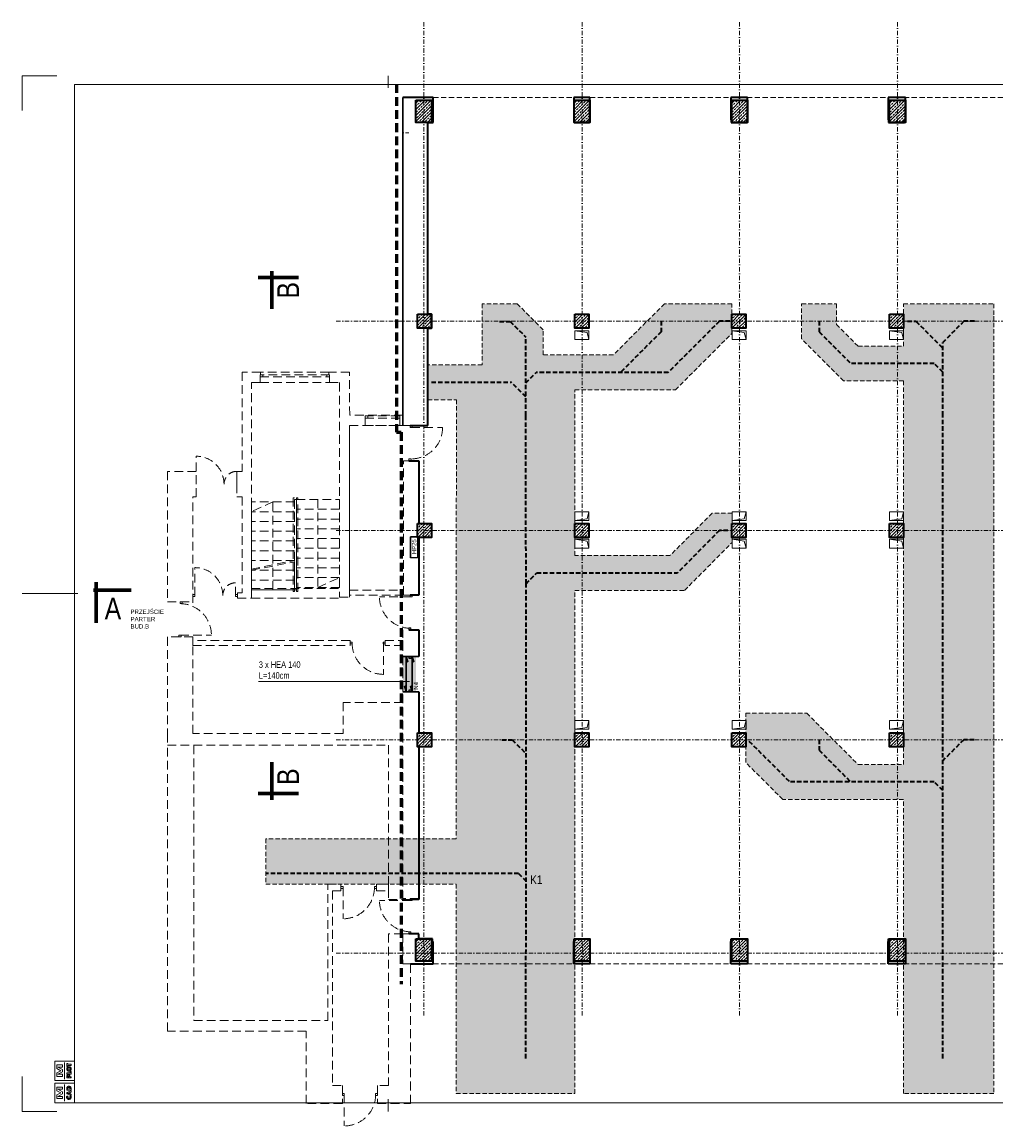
# Model space of a CAD drawing. Header units: millimetres. Extents: x 4946 to 18537, y -10559 to 785.
# Tile 73 of 74: x 10579 to 13373, y -2527 to 639. Entities that reach past the tile are written whole.
import ezdxf

# ---------------------------------------------------------------- set-up
doc = ezdxf.new("R2010")
doc.units = ezdxf.units.MM
for name, pattern in [('DASHDOT', [1, 0.5, -0.25, 0, -0.25]), ('DASHED', [0.75, 0.5, -0.25]), ('DASHEDX2', [1.5, 1, -0.5])]:
    doc.linetypes.add(name, pattern=pattern)
for name, color, linetype, lineweight in [('!MARIUSZ', 220, 'Continuous', 35), ('BA_KS_ist.', 34, 'Continuous', 13), ('BA_txs', 2, 'Continuous', 18), ('M_Ramki do druku', 7, 'Continuous', 18), ('M_Ramki markery', 1, 'Continuous', 18), ('M_Ramki rysunków', 2, 'Continuous', 18), ('MM_KS_OPISY', 7, 'Continuous', 9), ('PG_KONSTRUKCJA', 5, 'Continuous', 35), ('PG_OSIE', 1, 'DASHDOT', 18), ('PG_PODCIĄGI', 1, 'DASHED', 18), ('PG_PRZERYWANE_ŚREDNIE', 1, 'DASHEDX2', 18), ('PG_SCHODY', 2, 'Continuous', 18), ('PG_SZRAF', 1, 'Continuous', 18), ('PG_WENTYLACJA', 1, 'Continuous', 18), ('PG_WIDOKOWE_CIENKIE', 1, 'Continuous', 18), ('PG_ŚCIANY_SŁUPY', 4, 'Continuous', 35), ('WYBURZENIA', 160, 'Continuous', 30), ('Wymiarowa zewnętrzna', 50, 'Continuous', 18)]:
    doc.layers.add(name, color=color, linetype=linetype, lineweight=lineweight)
doc.styles.add('BIKTS', font='bikromsw.shx', dxfattribs={"width": 0.85})
doc.styles.get("Standard").update_dxf_attribs({"font": 'arial.ttf'})

# ---------------------------------------------------------------- blocks, each defined once
blk = doc.blocks.new('mcadram')
at = {"color": 0, "linetype": 'ByBlock'}
for points in [[(-11.21, 0), (-11.21, 11.21), (0, 11.21), (0, 0)], [(-6.78, 2.37), (-10.13, 2.37), (-10.13, 4.43), (-7.84, 5.67), (-10.13, 6.89), (-10.13, 8.96), (-6.78, 8.96), (-6.78, 7.68), (-9.42, 7.68), (-6.78, 6.32), (-6.78, 5), (-9.42, 3.65), (-6.78, 3.65)], [(-1.88, 7.19), (-4.38, 7.19), (-4.38, 7.71), (-4.37, 8.06), (-4.35, 8.34), (-4.32, 8.53), (-4.28, 8.69), (-4.22, 8.83), (-4.14, 8.96), (-4.02, 9.1), (-3.88, 9.22), (-3.72, 9.32), (-3.54, 9.39), (-3.34, 9.43), (-3.13, 9.44), (-2.91, 9.43), (-2.72, 9.39), (-2.54, 9.32), (-2.38, 9.22), (-2.23, 9.1), (-2.11, 8.96), (-2.04, 8.83), (-1.98, 8.7), (-1.93, 8.55), (-1.9, 8.36), (-1.89, 8.12), (-1.88, 7.83), (-1.88, 7.71)], [(-1.88, 4.16), (-4.38, 5.02), (-4.38, 5.87), (-1.88, 6.73), (-1.88, 6.06), (-2.33, 5.93), (-2.33, 4.96), (-1.88, 4.83)], [(-2.44, 7.87), (-2.44, 7.98), (-2.46, 8.22), (-2.51, 8.42), (-2.6, 8.57), (-2.74, 8.67), (-2.91, 8.73), (-3.13, 8.75), (-3.34, 8.73), (-3.52, 8.67), (-3.65, 8.56), (-3.74, 8.42), (-3.8, 8.22), (-3.82, 7.98), (-3.82, 7.86)], [(-4.28, 3.85), (-3.53, 3.85), (-3.63, 3.75), (-3.7, 3.66), (-3.76, 3.57), (-3.8, 3.47), (-3.83, 3.37), (-3.83, 3.27), (-3.81, 3.09), (-3.75, 2.93), (-3.63, 2.8), (-3.49, 2.7), (-3.31, 2.64), (-3.11, 2.62), (-2.92, 2.64), (-2.76, 2.7), (-2.61, 2.8), (-2.5, 2.94), (-2.44, 3.09), (-2.42, 3.27), (-2.42, 3.38), (-2.45, 3.47), (-2.49, 3.57), (-2.55, 3.66), (-2.62, 3.76), (-2.72, 3.85), (-1.97, 3.85), (-1.92, 3.74), (-1.89, 3.63), (-1.85, 3.53), (-1.83, 3.42), (-1.82, 3.31), (-1.82, 3.2), (-1.82, 3.07), (-1.84, 2.94), (-1.86, 2.82), (-1.9, 2.71), (-1.95, 2.61), (-2.01, 2.51), (-2.15, 2.33), (-2.3, 2.19), (-2.48, 2.08), (-2.68, 2), (-2.89, 1.95), (-3.12, 1.93), (-3.31, 1.94), (-3.48, 1.97), (-3.65, 2.03), (-3.8, 2.1), (-3.94, 2.19), (-4.07, 2.31), (-4.18, 2.43), (-4.27, 2.56), (-4.34, 2.71), (-4.39, 2.86), (-4.42, 3.03), (-4.43, 3.2), (-4.43, 3.31), (-4.42, 3.42), (-4.4, 3.53), (-4.37, 3.63), (-4.33, 3.74)], [(-2.81, 5.11), (-2.81, 5.79), (-3.64, 5.53), (-3.67, 5.52), (-3.71, 5.51), (-3.76, 5.5), (-3.82, 5.49), (-3.89, 5.47), (-3.97, 5.45), (-3.91, 5.43), (-3.85, 5.42), (-3.8, 5.4), (-3.74, 5.39), (-3.69, 5.38), (-3.64, 5.36)]]:
    blk.add_lwpolyline(points, close=True, dxfattribs=at)
blk.add_lwpolyline([(-5.6, 0.82), (-5.6, 10.39)], dxfattribs=at)
blk = doc.blocks.new('mplotram')
at = {"color": 0, "linetype": 'ByBlock', "lineweight": -2}
for points in [[(-11.21, 0), (-11.21, 11.21), (0, 11.21), (0, 0)], [(-6.78, 2.37), (-10.13, 2.37), (-10.13, 4.43), (-7.84, 5.67), (-10.13, 6.89), (-10.13, 8.96), (-6.78, 8.96), (-6.78, 7.68), (-9.42, 7.68), (-6.78, 6.32), (-6.78, 5), (-9.42, 3.65), (-6.78, 3.65)], [(-3.08, 7.96), (-2.91, 7.95), (-2.75, 7.92), (-2.59, 7.87), (-2.45, 7.79), (-2.31, 7.7), (-2.19, 7.59), (-2.08, 7.46), (-1.99, 7.32), (-1.91, 7.17), (-1.86, 7.01), (-1.83, 6.84), (-1.82, 6.67), (-1.83, 6.5), (-1.86, 6.34), (-1.91, 6.18), (-1.99, 6.02), (-2.08, 5.89), (-2.19, 5.76), (-2.31, 5.65), (-2.45, 5.55), (-2.6, 5.48), (-2.75, 5.42), (-2.91, 5.39), (-3.08, 5.38), (-3.25, 5.39), (-3.41, 5.42), (-3.57, 5.48), (-3.72, 5.55), (-3.85, 5.65), (-3.98, 5.76), (-4.09, 5.89), (-4.18, 6.02), (-4.25, 6.18), (-4.31, 6.34), (-4.34, 6.5), (-4.35, 6.67), (-4.34, 6.84), (-4.31, 7.01), (-4.25, 7.17), (-4.18, 7.32), (-4.09, 7.46), (-3.98, 7.59), (-3.85, 7.7), (-3.72, 7.79), (-3.57, 7.87), (-3.41, 7.92), (-3.25, 7.95)], [(-1.88, 8.66), (-3.72, 8.66), (-3.72, 8.12), (-4.29, 8.12), (-4.29, 9.86), (-3.72, 9.86), (-3.72, 9.32), (-1.88, 9.32)], [(-2.37, 6.67), (-2.4, 6.84), (-2.46, 7), (-2.57, 7.12), (-2.72, 7.22), (-2.89, 7.28), (-3.08, 7.3), (-3.27, 7.28), (-3.44, 7.22), (-3.59, 7.12), (-3.7, 6.99), (-3.77, 6.84), (-3.79, 6.67), (-3.77, 6.5), (-3.7, 6.35), (-3.59, 6.22), (-3.44, 6.12), (-3.27, 6.06), (-3.08, 6.04), (-2.89, 6.06), (-2.72, 6.12), (-2.57, 6.22), (-2.46, 6.35), (-2.39, 6.5)], [(-1.88, 3.74), (-4.29, 3.74), (-4.29, 4.4), (-2.44, 4.4), (-2.44, 5.22), (-1.88, 5.22)], [(-1.88, 2.22), (-1.88, 1.6), (-4.29, 1.6), (-4.29, 2.29), (-4.29, 2.53), (-4.28, 2.72), (-4.26, 2.86), (-4.22, 2.96), (-4.18, 3.05), (-4.12, 3.14), (-4.04, 3.22), (-3.95, 3.29), (-3.84, 3.34), (-3.73, 3.38), (-3.61, 3.4), (-3.47, 3.41), (-3.34, 3.4), (-3.21, 3.38), (-3.09, 3.34), (-2.99, 3.29), (-2.9, 3.22), (-2.82, 3.14), (-2.78, 3.06), (-2.74, 2.98), (-2.71, 2.89), (-2.69, 2.78), (-2.68, 2.64), (-2.68, 2.45), (-2.68, 2.34), (-2.68, 2.22)], [(-3.21, 2.22), (-3.21, 2.34), (-3.21, 2.49), (-3.24, 2.6), (-3.27, 2.68), (-3.33, 2.73), (-3.4, 2.76), (-3.49, 2.77), (-3.59, 2.76), (-3.66, 2.73), (-3.71, 2.68), (-3.75, 2.6), (-3.77, 2.49), (-3.77, 2.35), (-3.77, 2.22)]]:
    blk.add_lwpolyline(points, close=True, dxfattribs=at)
blk.add_lwpolyline([(-5.6, 0.82), (-5.6, 10.39)], dxfattribs=at)
blk = doc.blocks.new('mcad_logo_ram')
at = {"layer": 'M_Ramki rysunków', "color": 0, "linetype": 'ByBlock', "lineweight": -2, "rotation": 270}
for name, p in [('mcadram', (0, 0)), ('mplotram', (12.71, 0))]:
    blk.add_blockref(name, p, dxfattribs=at)
blk = doc.blocks.new('Znacznik_narozny')
at = {"layer": 'M_Ramki do druku', "lineweight": -2}
blk.add_lwpolyline([(0, -20), (0, 0), (20, 0)], dxfattribs=at)
blk = doc.blocks.new('*U352')
at = {"layer": 'M_Ramki do druku'}
for p, q in [((210, 594), (210, 589)), ((650, 594), (650, 589)), ((210, 5), (210, 0)), ((650, 5), (650, 0))]:
    blk.add_line(p, q, dxfattribs=at)
at = {"layer": 'M_Ramki do druku', "lineweight": -2}
blk.add_line((30, 297), (0, 297), dxfattribs=at)
at = {"layer": 'M_Ramki markery'}
for p, q in [((210, 589), (210, 587)), ((650, 589), (650, 587)), ((30, 297), (32, 297)), ((210, 7), (210, 5)), ((650, 7), (650, 5))]:
    blk.add_line(p, q, dxfattribs=at)
at = {"layer": 'M_Ramki rysunków'}
blk.add_lwpolyline([(30, 5), (30, 589), (835, 589), (835, 5)], close=True, dxfattribs=at)
at = {"layer": 'M_Ramki do druku', "lineweight": -2}
blk.add_blockref('Znacznik_narozny', (0, 594), dxfattribs=at)
at = {"layer": 'M_Ramki do druku', "lineweight": -2, "xscale": -1}
blk.add_blockref('Znacznik_narozny', (840, 594), dxfattribs=at)
at = {"layer": 'M_Ramki do druku', "lineweight": -2, "xscale": -1, "rotation": 180}
blk.add_blockref('Znacznik_narozny', (0, 0), dxfattribs=at)
at = {"layer": 'M_Ramki do druku', "lineweight": -2, "rotation": 180}
blk.add_blockref('Znacznik_narozny', (840, 0), dxfattribs=at)
at = {"layer": 'M_Ramki rysunków', "color": 0, "linetype": 'ByBlock', "lineweight": -2, "rotation": 90}
blk.add_blockref('mcad_logo_ram', (30, 5), dxfattribs=at)

msp = doc.modelspace()

# ---------------------------------------------------------------- hatches: boundary and pattern name
at = {"true_color": 0x636466, "transparency": 33554610}
h = msp.add_hatch(dxfattribs=at)
h.set_pattern_fill('AR-CONC', color=251, scale=0.28)
h.paths.add_polyline_path([(11824.54, -1833.44), (11824.54, -2434.43), (12164.67, -2434.43), (12164.84, -991.05), (12479.63, -991.05), (12615.79, -853.77), (12615.79, -769.41), (12558.37, -769.65), (12437.97, -891.05), (12164.85, -891.05), (12164.85, -416.05), (12453.21, -416.05), (12614.79, -254.64), (12614.79, -169.44), (12421.69, -169.35), (12274.98, -316.05), (12074.06, -316.05), (12074.04, -244.13), (11999.5, -169.59), (11898.79, -169.59), (11898.79, -344.39), (11742.79, -344.44), (11742.79, -444.44), (11824.76, -444.42), (11824.62, -1703.18), (11278.27, -1703.18), (11278.27, -1833.44)])
h = msp.add_hatch(dxfattribs=at)
h.set_pattern_fill('AR-CONC', color=251, scale=0.28)
h.paths.add_polyline_path([(13107.8, -1590.49), (12760.92, -1590.49), (12654.79, -1484.59), (12654.79, -1343.32), (12829.91, -1343.32), (12977.08, -1490.49), (13107.79, -1490.49), (13107.75, -390.52), (12935.66, -390.52), (12815.29, -270.15), (12815.29, -169.55), (12915.29, -169.55), (12915.29, -228.73), (12977.08, -290.52), (13107.79, -290.52), (13107.79, -169.55), (13366.26, -169.55), (13366.26, -204.8), (13366.26, -2434.43), (13107.83, -2434.43)])
at = {"layer": 'PG_SZRAF', "true_color": 0x636466}
h = msp.add_hatch(dxfattribs=at)
h.set_pattern_fill('ANSI33', color=251, scale=50)
h.set_pattern_definition([(45, (12093.662, 331.313), (-8.83883, 8.83883), []), (45, (12102.501, 331.313), (-8.83883, 8.83883), [6.25, -3.125])])
h.paths.add_polyline_path([(11708.79, 414.56), (11753.79, 414.56), (11753.79, 350.56), (11708.79, 350.56)])
h = msp.add_hatch(dxfattribs=at)
h.set_pattern_fill('ANSI33', color=251, scale=50)
h.set_pattern_definition([(45, (12547.662, 331.313), (-8.83883, 8.83883), []), (45, (12556.501, 331.313), (-8.83883, 8.83883), [6.25, -3.125])])
h.paths.add_polyline_path([(12162.79, 414.56), (12207.79, 414.56), (12207.79, 350.56), (12162.79, 350.56)])
h = msp.add_hatch(dxfattribs=at)
h.set_pattern_fill('ANSI33', color=251, scale=50)
h.set_pattern_definition([(45, (12999.662, 331.313), (-8.83883, 8.83883), []), (45, (13008.501, 331.313), (-8.83883, 8.83883), [6.25, -3.125])])
h.paths.add_polyline_path([(12614.79, 414.56), (12659.79, 414.56), (12659.79, 350.56), (12614.79, 350.56)])
h = msp.add_hatch(dxfattribs=at)
h.set_pattern_fill('ANSI33', color=251, scale=50)
h.set_pattern_definition([(45, (13452.662, 331.313), (-8.83883, 8.83883), []), (45, (13461.501, 331.313), (-8.83883, 8.83883), [6.25, -3.125])])
h.paths.add_polyline_path([(13067.79, 414.56), (13112.79, 414.56), (13112.79, 350.56), (13067.79, 350.56)])
h = msp.add_hatch(dxfattribs=at)
h.set_pattern_fill('ANSI33', color=251, scale=2)
h.set_pattern_definition([(45, (4822.193, -2874.747), (-8.980256, 8.980256), []), (45, (4831.173, -2874.747), (-8.980256, 8.980256), [6.35, -3.175])])
h.paths.add_polyline_path([(11713.79, -199.44), (11753.79, -199.44), (11753.79, -239.44), (11713.79, -239.44)])
h = msp.add_hatch(dxfattribs=at)
h.set_pattern_fill('ANSI33', color=251, scale=2)
h.set_pattern_definition([(45, (5273.193, -2874.747), (-8.980256, 8.980256), []), (45, (5282.173, -2874.747), (-8.980256, 8.980256), [6.35, -3.175])])
h.paths.add_polyline_path([(12164.79, -199.44), (12204.79, -199.44), (12204.79, -239.44), (12164.79, -239.44)])
h = msp.add_hatch(dxfattribs=at)
h.set_pattern_fill('ANSI33', color=251, scale=2)
h.set_pattern_definition([(45, (5723.193, -2874.747), (-8.980256, 8.980256), []), (45, (5732.173, -2874.747), (-8.980256, 8.980256), [6.35, -3.175])])
h.paths.add_polyline_path([(12614.79, -199.44), (12654.79, -199.44), (12654.79, -239.44), (12614.79, -239.44)])
h = msp.add_hatch(dxfattribs=at)
h.set_pattern_fill('ANSI33', color=251, scale=2)
h.set_pattern_definition([(45, (6176.193, -2874.747), (-8.980256, 8.980256), []), (45, (6185.173, -2874.747), (-8.980256, 8.980256), [6.35, -3.175])])
h.paths.add_polyline_path([(13067.79, -199.44), (13107.79, -199.44), (13107.79, -239.44), (13067.79, -239.44)])
h = msp.add_hatch(dxfattribs=at)
h.set_pattern_fill('ANSI33', color=251, scale=2)
h.set_pattern_definition([(45, (4822.193, -3474.747), (-8.980256, 8.980256), []), (45, (4831.173, -3474.747), (-8.980256, 8.980256), [6.35, -3.175])])
h.paths.add_polyline_path([(11713.79, -799.44), (11753.79, -799.44), (11753.79, -839.44), (11713.79, -839.44)])
h = msp.add_hatch(dxfattribs=at)
h.set_pattern_fill('ANSI33', color=251, scale=2)
h.set_pattern_definition([(45, (5273.193, -3474.747), (-8.980256, 8.980256), []), (45, (5282.173, -3474.747), (-8.980256, 8.980256), [6.35, -3.175])])
h.paths.add_polyline_path([(12164.79, -799.44), (12204.79, -799.44), (12204.79, -839.44), (12164.79, -839.44)])
h = msp.add_hatch(dxfattribs=at)
h.set_pattern_fill('ANSI33', color=251, scale=2)
h.set_pattern_definition([(45, (5723.193, -3474.747), (-8.980256, 8.980256), []), (45, (5732.173, -3474.747), (-8.980256, 8.980256), [6.35, -3.175])])
h.paths.add_polyline_path([(12614.79, -799.44), (12654.79, -799.44), (12654.79, -839.44), (12614.79, -839.44)])
h = msp.add_hatch(dxfattribs=at)
h.set_pattern_fill('ANSI33', color=251, scale=2)
h.set_pattern_definition([(45, (6176.193, -3474.747), (-8.980256, 8.980256), []), (45, (6185.173, -3474.747), (-8.980256, 8.980256), [6.35, -3.175])])
h.paths.add_polyline_path([(13067.79, -799.44), (13107.79, -799.44), (13107.79, -839.44), (13067.79, -839.44)])
h = msp.add_hatch(dxfattribs=at)
h.set_pattern_fill('ANSI33', color=251, scale=2)
h.set_pattern_definition([(45, (4822.193, -4074.747), (-8.980256, 8.980256), []), (45, (4831.173, -4074.747), (-8.980256, 8.980256), [6.35, -3.175])])
h.paths.add_polyline_path([(11713.79, -1399.44), (11753.79, -1399.44), (11753.79, -1439.44), (11713.79, -1439.44)])
h = msp.add_hatch(dxfattribs=at)
h.set_pattern_fill('ANSI33', color=251, scale=2)
h.set_pattern_definition([(45, (5273.193, -4074.747), (-8.980256, 8.980256), []), (45, (5282.173, -4074.747), (-8.980256, 8.980256), [6.35, -3.175])])
h.paths.add_polyline_path([(12164.79, -1399.44), (12204.79, -1399.44), (12204.79, -1439.44), (12164.79, -1439.44)])
h = msp.add_hatch(dxfattribs=at)
h.set_pattern_fill('ANSI33', color=251, scale=2)
h.set_pattern_definition([(45, (5723.193, -4074.747), (-8.980256, 8.980256), []), (45, (5732.173, -4074.747), (-8.980256, 8.980256), [6.35, -3.175])])
h.paths.add_polyline_path([(12614.79, -1399.44), (12654.79, -1399.44), (12654.79, -1439.44), (12614.79, -1439.44)])
h = msp.add_hatch(dxfattribs=at)
h.set_pattern_fill('ANSI33', color=251, scale=2)
h.set_pattern_definition([(45, (6176.193, -4074.747), (-8.980256, 8.980256), []), (45, (6185.173, -4074.747), (-8.980256, 8.980256), [6.35, -3.175])])
h.paths.add_polyline_path([(13067.79, -1399.44), (13107.79, -1399.44), (13107.79, -1439.44), (13067.79, -1439.44)])
h = msp.add_hatch(dxfattribs=at)
h.set_pattern_fill('ANSI33', color=251, scale=50)
h.set_pattern_definition([(45, (12093.662, -2073.687), (-8.83883, 8.83883), []), (45, (12102.501, -2073.687), (-8.83883, 8.83883), [6.25, -3.125])])
h.paths.add_polyline_path([(11708.79, -1990.44), (11753.79, -1990.44), (11753.79, -2054.44), (11708.79, -2054.44)])
h = msp.add_hatch(dxfattribs=at)
h.set_pattern_fill('ANSI33', color=251, scale=50)
h.set_pattern_definition([(45, (12547.662, -2073.687), (-8.83883, 8.83883), []), (45, (12556.501, -2073.687), (-8.83883, 8.83883), [6.25, -3.125])])
h.paths.add_polyline_path([(12162.79, -1990.44), (12207.79, -1990.44), (12207.79, -2054.44), (12162.79, -2054.44)])
h = msp.add_hatch(dxfattribs=at)
h.set_pattern_fill('ANSI33', color=251, scale=50)
h.set_pattern_definition([(45, (12999.662, -2073.687), (-8.83883, 8.83883), []), (45, (13008.501, -2073.687), (-8.83883, 8.83883), [6.25, -3.125])])
h.paths.add_polyline_path([(12614.79, -1990.44), (12659.79, -1990.44), (12659.79, -2054.44), (12614.79, -2054.44)])
h = msp.add_hatch(dxfattribs=at)
h.set_pattern_fill('ANSI33', color=251, scale=50)
h.set_pattern_definition([(45, (13452.662, -2073.687), (-8.83883, 8.83883), []), (45, (13461.501, -2073.687), (-8.83883, 8.83883), [6.25, -3.125])])
h.paths.add_polyline_path([(13067.79, -1990.44), (13112.79, -1990.44), (13112.79, -2054.44), (13067.79, -2054.44)])
at = {"layer": 'WYBURZENIA', "lineweight": 18, "true_color": 0x000000, "transparency": 33554572}
h = msp.add_hatch(color=18, dxfattribs=at)
h.dxf.hatch_style = 1
h.paths.add_polyline_path([(11671.29, -1180.69), (11708.79, -1180.69), (11708.79, -1281.69), (11671.29, -1281.69)])

# ---------------------------------------------------------------- linework, layer by layer
at = {"layer": '!MARIUSZ', "color": 18, "linetype": 'DASHED', "lineweight": 0, "ltscale": 50, "true_color": 0x000000}
for p, q in [((11263.29, -365.44), (11210.79, -365.44)), ((11210.79, -365.44), (11210.79, -649.94)), ((11261.79, -395.44), (11261.79, -372.94)), ((11261.79, -372.94), (11263.29, -372.94)), ((11261.79, -372.94), (11261.79, -378.94)), ((11460.79, -372.94), (11261.79, -372.94)), ((11261.79, -372.94), (11269.79, -372.94)), ((11261.79, -378.94), (11261.79, -372.94)), ((11261.79, -378.94), (11460.79, -378.94)), ((11269.79, -378.94), (11261.79, -378.94)), ((11263.29, -372.94), (11263.29, -365.44)), ((11458.79, -365.44), (11263.29, -365.44)), ((11269.79, -372.94), (11269.79, -378.94)), ((11452.79, -372.94), (11460.79, -372.94)), ((11452.79, -378.94), (11452.79, -372.94)), ((11460.79, -378.94), (11452.79, -378.94)), ((11518.29, -365.44), (11458.79, -365.44)), ((11458.79, -365.44), (11458.79, -372.94)), ((11458.79, -372.94), (11460.79, -372.94)), ((11460.79, -372.94), (11460.79, -395.44)), ((11460.79, -378.94), (11460.79, -372.94)), ((11460.79, -372.94), (11460.79, -378.94)), ((11518.79, -488.44), (11518.29, -365.44)), ((11236.79, -1013.44), (11236.79, -395.44)), ((11236.79, -395.44), (11261.79, -395.44)), ((11261.79, -395.44), (11460.79, -395.44)), ((11460.79, -395.44), (11489.79, -395.44)), ((11489.79, -395.44), (11489.79, -1010.94)), ((11671.54, -488.44), (11518.79, -488.44)), ((11563.13, -518.44), (11563.13, -488.44)), ((11563.13, -490.86), (11563.13, -496.86)), ((11662.29, -490.86), (11563.13, -490.86)), ((11563.13, -490.86), (11571.13, -490.86)), ((11563.13, -496.86), (11563.13, -490.86)), ((11563.13, -496.86), (11662.29, -496.86)), ((11571.13, -496.86), (11563.13, -496.86)), ((11571.13, -490.86), (11571.13, -496.86)), ((11654.29, -490.86), (11662.29, -490.86)), ((11654.29, -496.86), (11654.29, -490.86)), ((11662.29, -496.86), (11654.29, -496.86)), ((11662.29, -518.44), (11662.29, -488.44)), ((11662.29, -496.86), (11662.29, -490.86)), ((11662.29, -490.86), (11662.29, -496.86)), ((11671.29, -518.44), (11671.54, -488.44)), ((11518.29, -1010.94), (11518.29, -518.44)), ((11518.29, -518.44), (11671.29, -518.44)), ((11518.29, -518.44), (11518.29, -990.44)), ((11662.13, -518.44), (11563.13, -518.44)), ((11671.29, -518.44), (11662.29, -518.44)), ((11671.29, -518.44), (11692.29, -518.44)), ((11692.29, -518.44), (11698.29, -518.44)), ((11692.29, -523.94), (11692.29, -518.44)), ((11698.29, -523.94), (11692.29, -523.94)), ((11698.29, -518.44), (11698.29, -523.94)), ((11673.29, -1004.44), (11673.29, -619.44)), ((11673.29, -619.44), (11694.79, -619.44)), ((11688.79, -613.94), (11694.79, -613.94)), ((11688.79, -619.44), (11688.79, -613.94)), ((11694.79, -619.44), (11688.79, -619.44)), ((11694.79, -613.94), (11694.79, -619.44)), ((11078.29, -649.94), (10995.79, -649.94)), ((10995.79, -649.94), (10995.79, -1023.69)), ((11078.29, -722.94), (11078.29, -649.94)), ((11210.79, -649.94), (11194.79, -649.94)), ((11194.79, -649.94), (11194.79, -722.94)), ((11194.79, -686.44), (11194.79, -649.94)), ((11068.79, -1026.44), (11068.79, -722.94)), ((11068.79, -722.94), (11078.29, -722.94)), ((11194.79, -722.94), (11210.79, -722.94)), ((11210.79, -722.94), (11210.79, -998.44)), ((11360.79, -725.44), (11356.79, -725.44)), ((11356.79, -725.44), (11356.79, -908)), ((11360.79, -907.17), (11360.79, -725.44)), ((11369.79, -725.44), (11365.79, -725.44)), ((11365.79, -725.44), (11365.79, -994.44)), ((11369.79, -994.44), (11369.79, -725.44)), ((11360.79, -737.44), (11236.79, -737.44)), ((11236.79, -737.44), (11236.79, -929.89)), ((11298.79, -737.44), (11236.79, -765.44)), ((11298.79, -989.44), (11298.79, -737.44)), ((11365.79, -730.44), (11360.79, -730.44)), ((11360.79, -730.44), (11360.79, -989.44)), ((11360.79, -905.44), (11360.79, -737.44)), ((11365.79, -730.44), (11489.79, -730.44)), ((11365.79, -982.44), (11365.79, -730.44)), ((11365.79, -989.44), (11365.79, -730.44)), ((11489.79, -758.44), (11365.79, -758.44)), ((11427.79, -730.44), (11427.79, -982.44)), ((11489.79, -730.44), (11489.79, -982.44)), ((11360.79, -765.44), (11236.79, -765.44)), ((11489.79, -786.44), (11365.79, -786.44)), ((11360.79, -793.44), (11236.79, -793.44)), ((11360.79, -821.44), (11236.79, -821.44)), ((11489.79, -814.44), (11365.79, -814.44)), ((11360.79, -849.44), (11236.79, -849.44)), ((11489.79, -842.44), (11365.79, -842.44)), ((11360.79, -877.44), (11236.79, -877.44)), ((11489.79, -870.44), (11365.79, -870.44)), ((11360.79, -905.44), (11236.79, -905.44)), ((11360.79, -905.44), (11236.79, -905.44)), ((11360.79, -905.44), (11236.79, -905.44)), ((11236.79, -929.89), (11360.79, -905.44)), ((11236.79, -933.44), (11360.79, -908.99)), ((11356.79, -911.55), (11356.79, -994.44)), ((11360.79, -989.44), (11360.79, -908.99)), ((11360.79, -994.44), (11360.79, -910.72)), ((11489.79, -898.44), (11365.79, -898.44)), ((11236.79, -933.44), (11236.79, -989.44)), ((11360.79, -933.44), (11236.79, -933.44)), ((11489.79, -926.44), (11365.79, -926.44)), ((11191.29, -1005.94), (11191.29, -969.44)), ((11360.79, -961.44), (11236.79, -961.44)), ((11489.79, -954.44), (11365.79, -954.44)), ((11427.79, -982.44), (11489.79, -954.44)), ((11068.79, -1003.19), (11074.79, -1003.19)), ((11068.79, -1008.69), (11068.79, -1003.19)), ((11074.79, -1008.69), (11068.79, -1008.69)), ((11074.79, -1003.19), (11074.79, -1008.69)), ((11191.29, -1003.19), (11197.29, -1003.19)), ((11191.29, -1008.69), (11191.29, -1003.19)), ((11197.29, -1008.69), (11191.29, -1008.69)), ((11210.79, -998.44), (11196.79, -998.44)), ((11196.79, -998.44), (11196.79, -1013.44)), ((11197.29, -1003.19), (11197.29, -1008.69)), ((11236.79, -985.44), (11489.79, -985.44)), ((11236.79, -989.44), (11360.79, -989.44)), ((11360.79, -989.44), (11236.79, -989.44)), ((11356.79, -994.44), (11360.79, -994.44)), ((11360.79, -989.44), (11365.79, -989.44)), ((11489.79, -982.44), (11365.79, -982.44)), ((11365.79, -994.44), (11369.79, -994.44)), ((11489.79, -1010.94), (11518.29, -1010.94)), ((11518.29, -990.44), (11673.29, -990.44)), ((11518.29, -990.44), (11673.29, -990.44)), ((11518.29, -1004.44), (11518.29, -990.44)), ((11673.29, -1004.44), (11518.29, -1004.44)), ((11673.29, -990.44), (11673.29, -1004.44)), ((11692.04, -1004.44), (11673.29, -1004.44)), ((11692.04, -1004.44), (11698.04, -1004.44)), ((11692.04, -1009.94), (11692.04, -1004.44)), ((11698.04, -1009.94), (11692.04, -1009.94)), ((11698.04, -1004.44), (11698.04, -1009.94)), ((10995.79, -1023.69), (11068.29, -1023.69)), ((11032.55, -1023.69), (11038.55, -1023.69)), ((11032.55, -1029.19), (11032.55, -1023.69)), ((11038.55, -1029.19), (11032.55, -1029.19)), ((11038.55, -1023.69), (11038.55, -1029.19)), ((11196.79, -1013.44), (11236.79, -1013.44)), ((11236.79, -1013.44), (11489.79, -1013.44)), ((11671.29, -1877.44), (11671.29, -1104.44)), ((11688.54, -1098.94), (11694.54, -1098.94)), ((11688.54, -1104.44), (11688.54, -1098.94)), ((11694.54, -1104.44), (11688.54, -1104.44)), ((11694.54, -1098.94), (11694.54, -1104.44)), ((11068.79, -1124.69), (10995.79, -1124.69)), ((10995.79, -1124.69), (10995.79, -1401.94)), ((11029.04, -1119.19), (11035.04, -1119.19)), ((11029.04, -1124.69), (11029.04, -1119.19)), ((11035.04, -1124.69), (11029.04, -1124.69)), ((11035.04, -1119.19), (11035.04, -1124.69)), ((11068.79, -1401.94), (11068.79, -1124.69)), ((11519.79, -1134.44), (11068.79, -1134.44)), ((11068.79, -1134.44), (11068.79, -1149.44)), ((11519.79, -1149.44), (11519.79, -1134.44)), ((11519.79, -1139.19), (11525.79, -1139.19)), ((11519.79, -1144.69), (11519.79, -1139.19)), ((11525.79, -1139.19), (11525.79, -1144.69)), ((11614.79, -1139.19), (11620.79, -1139.19)), ((11614.79, -1144.69), (11614.79, -1139.19)), ((11620.79, -1134.44), (11671.29, -1134.44)), ((11620.79, -1149.44), (11620.79, -1134.44)), ((11620.79, -1139.19), (11620.79, -1144.69)), ((11671.29, -1134.44), (11671.29, -1149.44)), ((11068.79, -1149.44), (11519.79, -1149.44)), ((11525.79, -1144.69), (11519.79, -1144.69)), ((11620.79, -1144.69), (11614.79, -1144.69)), ((11671.29, -1149.44), (11620.79, -1149.44)), ((11671.29, -1180.69), (11671.29, -1281.69)), ((11671.29, -1312.94), (11500.29, -1312.94)), ((11500.29, -1312.94), (11500.29, -1401.94)), ((10995.79, -1401.94), (10995.79, -1435.44)), ((11500.29, -1401.94), (11068.79, -1401.94)), ((10995.79, -1435.44), (11630.29, -1435.44)), ((10995.79, -2255.24), (10995.79, -1435.44)), ((11071.29, -1435.44), (11071.29, -2224.44)), ((11630.29, -1435.44), (11630.29, -1877.44)), ((11456.29, -2224.44), (11456.29, -1833.44)), ((11456.29, -1833.44), (11493.79, -1833.44)), ((11493.79, -1833.44), (11493.79, -1852.44)), ((11630.29, -1833.44), (11595.79, -1833.44)), ((11595.79, -1833.44), (11595.79, -1852.44)), ((11630.29, -1852.44), (11630.29, -1833.44)), ((11493.79, -1852.44), (11469.29, -1852.44)), ((11469.29, -1852.44), (11469.29, -2411.44)), ((11493.79, -1840.19), (11499.79, -1840.19)), ((11493.79, -1845.69), (11493.79, -1840.19)), ((11499.79, -1845.69), (11493.79, -1845.69)), ((11499.79, -1840.19), (11499.79, -1845.69)), ((11589.79, -1840.19), (11595.79, -1840.19)), ((11589.79, -1845.69), (11589.79, -1840.19)), ((11595.79, -1845.69), (11589.79, -1845.69)), ((11595.79, -1840.19), (11595.79, -1845.69)), ((11595.79, -1852.44), (11630.29, -1852.44)), ((11630.29, -1877.44), (11717.29, -1877.44)), ((11717.29, -1874.69), (11671.29, -1874.69)), ((11671.29, -1874.69), (11671.29, -1877.44)), ((11692.04, -1874.69), (11698.04, -1874.69)), ((11692.04, -1880.19), (11692.04, -1874.69)), ((11692.04, -1877.44), (11717.29, -1877.44)), ((11698.04, -1880.19), (11692.04, -1880.19)), ((11698.04, -1874.69), (11698.04, -1880.19)), ((11717.29, -1877.44), (11717.29, -1874.69)), ((11671.29, -1975.69), (11630.29, -1975.69)), ((11630.29, -1975.69), (11630.29, -2411.44)), ((11671.29, -1975.69), (11671.29, -2062.44)), ((11688.54, -1975.69), (11671.29, -1975.69)), ((11688.54, -1970.19), (11694.54, -1970.19)), ((11688.54, -1975.69), (11688.54, -1970.19)), ((11694.54, -1975.69), (11688.54, -1975.69)), ((11694.54, -1970.19), (11694.54, -1975.69)), ((11693.38, -2062.44), (11671.29, -2062.44)), ((11693.38, -2462.44), (11693.38, -2062.44)), ((11071.29, -2224.44), (11456.29, -2224.44)), ((11394.29, -2255.24), (10995.79, -2255.24)), ((11394.29, -2462.44), (11394.29, -2255.24)), ((11469.29, -2411.44), (11497.79, -2411.44)), ((11497.79, -2411.44), (11497.79, -2462.44)), ((11497.79, -2433.94), (11497.79, -2439.94)), ((11503.29, -2433.94), (11497.79, -2433.94)), ((11503.29, -2439.94), (11503.29, -2433.94)), ((11593.29, -2433.94), (11593.29, -2439.94)), ((11598.79, -2433.94), (11593.29, -2433.94)), ((11630.29, -2411.44), (11598.79, -2411.44)), ((11598.79, -2411.44), (11598.79, -2462.44)), ((11598.79, -2439.94), (11598.79, -2433.94)), ((11497.79, -2462.44), (11394.29, -2462.44)), ((11497.79, -2439.94), (11503.29, -2439.94)), ((11593.29, -2439.94), (11598.79, -2439.94)), ((11598.79, -2462.44), (11693.38, -2462.44))]:
    msp.add_line(p, q, dxfattribs=at)
at = {"layer": '!MARIUSZ', "color": 18, "linetype": 'DASHED', "lineweight": 0, "ltscale": 50, "true_color": 0x000000, "extrusion": (0, 0, -1)}
for p, q in [((11695.29, -523.94), (11785.29, -523.94)), ((11078.29, -686.44), (11078.29, -606.44)), ((11074.79, -1005.94), (11074.79, -925.94)), ((11694.29, -1009.94), (11604.29, -1009.94)), ((11032.04, -1119.19), (11122.04, -1119.19)), ((11615.79, -1141.94), (11615.79, -1231.94)), ((11499.79, -1842.94), (11499.79, -1932.94)), ((11694.29, -1880.19), (11604.29, -1880.19)), ((11503.29, -2436.94), (11503.29, -2526.94))]:
    msp.add_line(p, q, dxfattribs=at)
for centre, start, end in [((-11695.29, -523.94), 180, 270), ((-11615.79, -1141.94), 270, 0), ((-11499.79, -1842.94), 180, 270), ((-11503.29, -2436.94), 180, 270)]:
    msp.add_arc(centre, 90, start, end, dxfattribs=at)
at = {"layer": '!MARIUSZ', "color": 18, "linetype": 'DASHED', "lineweight": 0, "ltscale": 50, "true_color": 0x000000}
for centre in [(11194.79, -686.44), (11191.29, -1005.94)]:
    msp.add_arc(centre, 36.5, 90, 180, dxfattribs=at)
for centre in [(11078.29, -686.44), (11074.79, -1005.94)]:
    msp.add_ellipse(centre, major_axis=(56.57, 56.57), ratio=1, start_param=5.4977871, end_param=7.0685835, dxfattribs=at)
at = {"layer": '!MARIUSZ', "color": 18, "linetype": 'DASHED', "lineweight": 0, "ltscale": 50, "true_color": 0x000000, "extrusion": (0, 0, -1)}
for centre, start_param, end_param in [((11694.29, -1009.94), 3.9269908, 5.4977871), ((11032.04, -1119.19), 0.7853982, 2.3561945), ((11694.29, -1880.19), 3.9269908, 5.4977871)]:
    msp.add_ellipse(centre, major_axis=(-63.64, 63.64), ratio=1, start_param=start_param, end_param=end_param, dxfattribs=at)
at = {"color": 18, "true_color": 0x000000}
for p, q in [((11713.17, -837.94), (11693.17, -837.94)), ((11693.17, -837.94), (11693.17, -897.94)), ((11693.17, -837.94), (11713.17, -837.94)), ((11693.17, -897.94), (11693.17, -837.94)), ((11713.17, -837.94), (11713.17, -897.94)), ((11713.17, -897.94), (11693.17, -897.94))]:
    msp.add_line(p, q, dxfattribs=at)
for p, q in [((11689.24, -1186.19), (11689.24, -1180.69)), ((11694.74, -1186.19), (11689.24, -1186.19)), ((11694.74, -1180.69), (11694.74, -1186.19)), ((11689.24, -1281.69), (11689.24, -1276.19)), ((11689.24, -1276.19), (11694.74, -1276.19)), ((11694.74, -1276.19), (11694.74, -1281.69))]:
    msp.add_line(p, q)
at = {"layer": 'BA_KS_ist.', "color": 18, "linetype": 'DASHED', "lineweight": 35, "ltscale": 25, "true_color": 0x000000}
for p, q in [((11948.79, -219.59), (11978.79, -219.59)), ((11978.79, -219.59), (12024.05, -264.85)), ((12412.31, -219.44), (12412.31, -249.44)), ((12579.29, -219.43), (12432.52, -366.05)), ((12609.29, -219.44), (12579.29, -219.43)), ((12865.29, -219.44), (12865.29, -249.44)), ((13118.79, -219.44), (13143.29, -219.44)), ((13143.29, -219.44), (13220.23, -296.38)), ((13280.9, -219.44), (13220.23, -280.12)), ((13310.9, -219.44), (13280.9, -219.44)), ((12412.31, -249.44), (12295.69, -366.05)), ((12865.29, -249.44), (12956.37, -340.52)), ((12024.11, -489.44), (12024.05, -264.85)), ((13220.23, -489.41), (13220.23, -280.12)), ((13195.42, -340.52), (12956.37, -340.52)), ((13220.23, -365.21), (13195.42, -340.52)), ((12024.09, -396.06), (12054.09, -366.05)), ((12432.52, -366.05), (12054.09, -366.05)), ((11753.79, -394.44), (11982.45, -394.37)), ((12024.04, -436.06), (11982.45, -394.37)), ((12024.7, -971.89), (12024.11, -489.44)), ((13220.31, -2333.12), (13220.23, -489.41)), ((12579.29, -819.56), (12458.8, -941.05)), ((12603.79, -819.46), (12579.29, -819.56)), ((12024.7, -971.89), (12055.44, -941.05)), ((12055.44, -941.05), (12458.8, -941.05)), ((12024.54, -2333.12), (12024.7, -971.89)), ((11954.79, -1419.44), (11984.79, -1419.42)), ((11984.79, -1419.42), (12024.38, -1458.97)), ((12664.18, -1423.33), (12781.6, -1540.49)), ((12865.29, -1419.41), (12865.29, -1449.41)), ((13280.29, -1419.36), (13220.26, -1479.55)), ((13310.29, -1419.32), (13280.29, -1419.36)), ((12865.29, -1449.41), (12956.37, -1540.49)), ((12926.97, -1540.49), (12781.6, -1540.49)), ((13195.42, -1540.49), (12926.97, -1540.49)), ((13220.23, -1565.18), (13195.42, -1540.49)), ((11717.29, -1803.18), (11278.27, -1803.18)), ((12003.27, -1803.18), (11717.29, -1803.18)), ((12003.27, -1803.18), (12024.49, -1824.39))]:
    msp.add_line(p, q, dxfattribs=at)
at = {"layer": 'BA_KS_ist.', "color": 18, "linetype": 'DASHED', "lineweight": 20, "ltscale": 25, "true_color": 0x000000}
for points in [[(11824.54, -1833.44), (11824.54, -2434.43), (12164.67, -2434.43), (12164.84, -991.05), (12479.63, -991.05), (12615.79, -853.77), (12615.79, -769.41), (12558.37, -769.65), (12437.97, -891.05), (12164.85, -891.05), (12164.85, -416.05), (12453.21, -416.05), (12614.79, -254.64), (12614.79, -169.44), (12421.69, -169.35), (12274.98, -316.05), (12074.06, -316.05), (12074.04, -244.13), (11999.5, -169.59), (11898.79, -169.59), (11898.79, -344.39), (11742.79, -344.44), (11742.79, -444.44), (11824.76, -444.42), (11824.62, -1703.18), (11278.27, -1703.18), (11278.27, -1833.44)], [(13107.8, -1590.49), (12760.92, -1590.49), (12654.79, -1484.59), (12654.79, -1343.32), (12829.91, -1343.32), (12977.08, -1490.49), (13107.79, -1490.49), (13107.75, -390.52), (12935.66, -390.52), (12815.29, -270.15), (12815.29, -169.55), (12915.29, -169.55), (12915.29, -228.73), (12977.08, -290.52), (13107.79, -290.52), (13107.79, -169.55), (13366.26, -169.55), (13366.26, -204.8), (13366.26, -2434.43), (13107.83, -2434.43)]]:
    msp.add_lwpolyline(points, close=True, dxfattribs=at)
at = {"layer": 'PG_KONSTRUKCJA', "color": 8}
for points in [[(11708.79, 414.56), (11753.79, 414.56), (11753.79, 350.56), (11708.79, 350.56)], [(12162.79, 414.56), (12207.79, 414.56), (12207.79, 350.56), (12162.79, 350.56)], [(12614.79, 414.56), (12659.79, 414.56), (12659.79, 350.56), (12614.79, 350.56)], [(13067.79, 414.56), (13112.79, 414.56), (13112.79, 350.56), (13067.79, 350.56)], [(11708.79, -1990.44), (11753.79, -1990.44), (11753.79, -2054.44), (11708.79, -2054.44)], [(12162.79, -1990.44), (12207.79, -1990.44), (12207.79, -2054.44), (12162.79, -2054.44)], [(12614.79, -1990.44), (12659.79, -1990.44), (12659.79, -2054.44), (12614.79, -2054.44)], [(13067.79, -1990.44), (13112.79, -1990.44), (13112.79, -2054.44), (13067.79, -2054.44)]]:
    msp.add_lwpolyline(points, close=True, dxfattribs=at)
for points in [[(11713.79, -199.44), (11753.79, -199.44), (11753.79, -239.44), (11713.79, -239.44), (11713.79, -199.44)], [(12164.79, -199.44), (12204.79, -199.44), (12204.79, -239.44), (12164.79, -239.44), (12164.79, -199.44)], [(12614.79, -199.44), (12654.79, -199.44), (12654.79, -239.44), (12614.79, -239.44), (12614.79, -199.44)], [(13067.79, -199.44), (13107.79, -199.44), (13107.79, -239.44), (13067.79, -239.44), (13067.79, -199.44)], [(11713.79, -799.44), (11753.79, -799.44), (11753.79, -839.44), (11713.79, -839.44), (11713.79, -799.44)], [(12164.79, -799.44), (12204.79, -799.44), (12204.79, -839.44), (12164.79, -839.44), (12164.79, -799.44)], [(12614.79, -799.44), (12654.79, -799.44), (12654.79, -839.44), (12614.79, -839.44), (12614.79, -799.44)], [(13067.79, -799.44), (13107.79, -799.44), (13107.79, -839.44), (13067.79, -839.44), (13067.79, -799.44)], [(11713.79, -1399.44), (11753.79, -1399.44), (11753.79, -1439.44), (11713.79, -1439.44), (11713.79, -1399.44)], [(12164.79, -1399.44), (12204.79, -1399.44), (12204.79, -1439.44), (12164.79, -1439.44), (12164.79, -1399.44)], [(12614.79, -1399.44), (12654.79, -1399.44), (12654.79, -1439.44), (12614.79, -1439.44), (12614.79, -1399.44)], [(13067.79, -1399.44), (13107.79, -1399.44), (13107.79, -1439.44), (13067.79, -1439.44), (13067.79, -1399.44)]]:
    msp.add_lwpolyline(points, dxfattribs=at)
at = {"layer": 'PG_OSIE', "color": 18, "ltscale": 25, "true_color": 0x000000}
for p, q in [((11731.29, 638.62), (11731.29, -2212.2)), ((12185.29, 638.62), (12185.29, -2212.2)), ((12637.29, 638.62), (12637.29, -2212.2)), ((13090.29, 638.62), (13090.29, -2212.2)), ((11480.12, -219.44), (13623.05, -219.44)), ((11480.12, -819.44), (13760.36, -819.44)), ((11480.12, -1419.44), (13760.36, -1419.44)), ((11480.12, -2031.94), (13760.36, -2031.94))]:
    msp.add_line(p, q, dxfattribs=at)
at = {"layer": 'PG_PODCIĄGI', "color": 18, "ltscale": 20, "true_color": 0x000000}
msp.add_line((11688.79, 321.06), (11671.29, 321.06), dxfattribs=at)
at = {"layer": 'PG_PRZERYWANE_ŚREDNIE', "color": 18, "lineweight": 60, "ltscale": 25, "true_color": 0x000000}
for p, q in [((11652.96, 460.83), (11652.96, -537.19)), ((11652.96, -537.19), (11666.2, -537.19)), ((11666.2, -537.19), (11666.2, -2120.55))]:
    msp.add_line(p, q, dxfattribs=at)
at = {"layer": 'PG_PRZERYWANE_ŚREDNIE', "color": 8, "ltscale": 15}
for p, q in [((11758.29, 422.56), (13511.29, 422.56)), ((11758.29, -2062.44), (13511.29, -2062.44))]:
    msp.add_line(p, q, dxfattribs=at)
at = {"layer": 'PG_SCHODY', "color": 18, "true_color": 0x000000}
msp.add_line((11257.67, -1252.53), (11690.57, -1252.53), dxfattribs=at)
at = {"layer": 'PG_WENTYLACJA', "color": 18, "true_color": 0x000000}
for p, q in [((12164.79, -246.44), (12204.79, -246.44)), ((12164.79, -271.44), (12164.79, -246.44)), ((12164.79, -246.44), (12199.79, -251.44)), ((12199.79, -251.44), (12204.79, -271.44)), ((12204.79, -246.44), (12204.79, -271.44)), ((12615.79, -246.44), (12655.79, -246.44)), ((12615.79, -271.44), (12615.79, -246.44)), ((12615.79, -246.44), (12650.79, -251.44)), ((12650.79, -251.44), (12655.79, -271.44)), ((12655.79, -246.44), (12655.79, -271.44)), ((13067.29, -246.44), (13107.29, -246.44)), ((13067.29, -271.44), (13067.29, -246.44)), ((13067.29, -246.44), (13102.29, -251.44)), ((13102.29, -251.44), (13107.29, -271.44)), ((13107.29, -246.44), (13107.29, -271.44)), ((12204.79, -271.44), (12164.79, -271.44)), ((12655.79, -271.44), (12615.79, -271.44)), ((13107.29, -271.44), (13067.29, -271.44)), ((12204.79, -765.69), (12164.79, -765.69)), ((12164.79, -765.69), (12164.79, -790.69)), ((12164.79, -790.69), (12199.79, -785.69)), ((12164.79, -790.69), (12204.79, -790.69)), ((12199.79, -785.69), (12204.79, -765.69)), ((12204.79, -790.69), (12204.79, -765.69)), ((12655.79, -765.69), (12615.79, -765.69)), ((12615.79, -765.69), (12615.79, -790.69)), ((12615.79, -790.69), (12650.79, -785.69)), ((12615.79, -790.69), (12655.79, -790.69)), ((12650.79, -785.69), (12655.79, -765.69)), ((12655.79, -790.69), (12655.79, -765.69)), ((13107.29, -765.69), (13067.29, -765.69)), ((13067.29, -765.69), (13067.29, -790.69)), ((13067.29, -790.69), (13102.29, -785.69)), ((13067.29, -790.69), (13107.29, -790.69)), ((13102.29, -785.69), (13107.29, -765.69)), ((13107.29, -790.69), (13107.29, -765.69)), ((12164.79, -844.69), (12204.79, -844.69)), ((12164.79, -869.69), (12164.79, -844.69)), ((12164.79, -844.69), (12199.79, -849.69)), ((12199.79, -849.69), (12204.79, -869.69)), ((12204.79, -844.69), (12204.79, -869.69)), ((12615.79, -844.69), (12655.79, -844.69)), ((12615.79, -869.69), (12615.79, -844.69)), ((12615.79, -844.69), (12650.79, -849.69)), ((12650.79, -849.69), (12655.79, -869.69)), ((12655.79, -844.69), (12655.79, -869.69)), ((13067.29, -844.69), (13107.29, -844.69)), ((13067.29, -869.69), (13067.29, -844.69)), ((13067.29, -844.69), (13102.29, -849.69)), ((13102.29, -849.69), (13107.29, -869.69)), ((13107.29, -844.69), (13107.29, -869.69)), ((12204.79, -869.69), (12164.79, -869.69)), ((12655.79, -869.69), (12615.79, -869.69)), ((13107.29, -869.69), (13067.29, -869.69)), ((12204.79, -1363.94), (12164.79, -1363.94)), ((12164.79, -1363.94), (12164.79, -1388.94)), ((12164.79, -1388.94), (12199.79, -1383.94)), ((12164.79, -1388.94), (12204.79, -1388.94)), ((12199.79, -1383.94), (12204.79, -1363.94)), ((12204.79, -1388.94), (12204.79, -1363.94)), ((12655.79, -1363.94), (12615.79, -1363.94)), ((12615.79, -1363.94), (12615.79, -1388.94)), ((12615.79, -1388.94), (12650.79, -1383.94)), ((12615.79, -1388.94), (12655.79, -1388.94)), ((12650.79, -1383.94), (12655.79, -1363.94)), ((12655.79, -1388.94), (12655.79, -1363.94)), ((13107.29, -1363.94), (13067.29, -1363.94)), ((13067.29, -1363.94), (13067.29, -1388.94)), ((13067.29, -1388.94), (13102.29, -1383.94)), ((13067.29, -1388.94), (13107.29, -1388.94)), ((13102.29, -1383.94), (13107.29, -1363.94)), ((13107.29, -1388.94), (13107.29, -1363.94))]:
    msp.add_line(p, q, dxfattribs=at)
at = {"layer": 'PG_WIDOKOWE_CIENKIE', "color": 18, "lineweight": 70, "true_color": 0x000000}
for p, q in [((11372.39, -93.68), (11255.89, -93.68)), ((11295.89, -76.18), (11295.89, -184.18)), ((10791.95, -967.44), (10791.95, -1083.94)), ((10891.95, -990.94), (10783.95, -990.94)), ((11295.89, -1591.59), (11295.89, -1483.59)), ((11372.39, -1574.09), (11255.89, -1574.09))]:
    msp.add_line(p, q, dxfattribs=at)
at = {"layer": 'PG_WIDOKOWE_CIENKIE', "color": 18, "true_color": 0x000000}
for p, q in [((11693.17, -837.94), (11713.17, -837.94)), ((11693.17, -897.94), (11693.17, -837.94)), ((11713.17, -837.94), (11713.17, -897.94)), ((11713.17, -897.94), (11693.17, -897.94))]:
    msp.add_line(p, q, dxfattribs=at)
at = {"layer": 'PG_ŚCIANY_SŁUPY', "color": 18, "true_color": 0x000000}
for p, q in [((11758.29, 422.56), (11671.29, 422.56)), ((11758.29, 350.56), (11758.29, 422.56)), ((12161.79, 422.56), (12161.79, 358.56)), ((12207.79, 422.56), (12161.79, 422.56)), ((12207.79, 358.56), (12207.79, 422.56)), ((12612.29, 422.56), (12612.29, 358.56)), ((12659.79, 422.56), (12612.29, 422.56)), ((12659.79, 358.56), (12659.79, 422.56)), ((13063.79, 422.56), (13063.79, 358.56)), ((13112.79, 422.56), (13063.79, 422.56)), ((13112.79, 358.56), (13112.79, 422.56)), ((11742.79, -199.44), (11742.79, 350.56)), ((11742.79, 350.56), (11758.29, 350.56)), ((12161.79, 358.56), (12162.79, 358.56)), ((12162.79, 358.56), (12162.79, 350.56)), ((12162.79, 350.56), (12206.79, 350.56)), ((12206.79, 350.56), (12206.79, 358.56)), ((12206.79, 358.56), (12207.79, 358.56)), ((12612.29, 358.56), (12613.29, 358.56)), ((12613.29, 358.56), (12613.29, 350.56)), ((12613.29, 350.56), (12658.79, 350.56)), ((12658.79, 350.56), (12658.79, 358.56)), ((12658.79, 358.56), (12659.79, 358.56)), ((13063.79, 358.56), (13064.79, 358.56)), ((13064.79, 358.56), (13064.79, 350.56)), ((13064.79, 350.56), (13110.79, 350.56)), ((13110.79, 350.56), (13110.79, 358.56)), ((13110.79, 358.56), (13112.79, 358.56)), ((11753.79, -199.44), (11742.79, -199.44)), ((11753.79, -239.44), (11753.79, -199.44)), ((11742.79, -518.44), (11742.79, -239.44)), ((11742.79, -239.44), (11753.79, -239.44)), ((11692.29, -518.44), (11712.79, -518.44)), ((11712.79, -518.44), (11742.79, -518.44)), ((11688.79, -619.44), (11695.29, -619.44)), ((11695.29, -619.44), (11717.29, -619.44)), ((11717.29, -619.44), (11717.29, -799.44)), ((11717.29, -799.44), (11753.79, -799.44)), ((11753.79, -799.44), (11753.79, -839.44)), ((11753.79, -839.44), (11717.29, -839.44)), ((11717.29, -839.44), (11717.29, -1004.44)), ((11717.29, -1004.44), (11692.04, -1004.44)), ((11688.54, -1104.44), (11717.29, -1104.44)), ((11717.29, -1104.44), (11717.29, -1180.69)), ((11717.29, -1281.69), (11717.29, -1399.44)), ((11717.29, -1399.44), (11753.79, -1399.44)), ((11753.79, -1399.44), (11753.79, -1439.44)), ((11753.79, -1439.44), (11717.29, -1439.44)), ((11717.29, -1439.44), (11717.29, -1877.44)), ((11717.29, -1877.44), (11698.04, -1877.44)), ((11717.29, -1975.69), (11688.54, -1975.69)), ((11717.29, -1990.44), (11717.29, -1975.69)), ((11756.29, -1990.44), (11717.29, -1990.44)), ((11756.29, -1998.44), (11756.29, -1990.44)), ((12162.79, -1998.44), (12162.79, -1990.44)), ((12162.79, -1990.44), (12206.79, -1990.44)), ((12206.79, -1990.44), (12206.79, -1998.44)), ((12613.29, -1998.44), (12613.29, -1990.44)), ((12613.29, -1990.44), (12658.79, -1990.44)), ((12658.79, -1990.44), (12658.79, -1998.44)), ((13064.79, -1998.44), (13064.79, -1990.44)), ((13064.79, -1990.44), (13110.79, -1990.44)), ((13110.79, -1990.44), (13110.79, -1998.44)), ((11758.29, -1998.44), (11756.29, -1998.44)), ((11758.29, -2062.44), (11758.29, -1998.44)), ((12161.79, -2062.44), (12161.79, -1998.44)), ((12161.79, -1998.44), (12162.79, -1998.44)), ((12206.79, -1998.44), (12207.79, -1998.44)), ((12207.79, -1998.44), (12207.79, -2062.44)), ((12612.29, -2062.44), (12612.29, -1998.44)), ((12612.29, -1998.44), (12613.29, -1998.44)), ((12658.79, -1998.44), (12659.79, -1998.44)), ((12659.79, -1998.44), (12659.79, -2062.44)), ((13063.79, -2062.44), (13063.79, -1998.44)), ((13063.79, -1998.44), (13064.79, -1998.44)), ((13110.79, -1998.44), (13112.79, -1998.44)), ((13112.79, -1998.44), (13112.79, -2062.44)), ((11693.38, -2062.44), (11758.29, -2062.44)), ((12207.79, -2062.44), (12161.79, -2062.44)), ((12659.79, -2062.44), (12612.29, -2062.44)), ((13112.79, -2062.44), (13063.79, -2062.44))]:
    msp.add_line(p, q, dxfattribs=at)
at = {"layer": 'Wymiarowa zewnętrzna', "color": 18, "lineweight": 30, "true_color": 0x000000}
for p, q in [((11671.29, 422.56), (11671.29, -518.44)), ((11671.29, -1180.69), (11717.29, -1180.69)), ((11681.06, -1281.69), (11681.06, -1180.69)), ((11681.06, -1180.69), (11685.67, -1197.47)), ((11697.76, -1281.69), (11697.76, -1180.69)), ((11697.76, -1180.69), (11702.37, -1197.47)), ((11681.06, -1281.69), (11676.45, -1264.91)), ((11697.76, -1281.69), (11693.15, -1264.91)), ((11671.29, -1281.69), (11717.29, -1281.69))]:
    msp.add_line(p, q, dxfattribs=at)

# ---------------------------------------------------------------- block references
at = {"layer": 'M_Ramki do druku', "xscale": 5, "yscale": 5, "zscale": 5}
msp.add_blockref('*U352', (10578.99, -2485.39), dxfattribs=at)

# ---------------------------------------------------------------- texts
at = {"layer": 'BA_txs', "color": 18, "true_color": 0x000000, "style": 'BIKTS', "width": 0.85}
for s, height, p in [('B', 62.5, (11373.39, -154.18)), ('HP25', 12.5, (11710.02, -887.14)), ('N4', 12.5, (11715.22, -1275.84)), ('B', 62.5, (11373.39, -1549))]:
    msp.add_text(s, height=height, rotation=90, dxfattribs=at).set_placement(p)
msp.add_text('A', height=62.5, dxfattribs=at).set_placement((10815.95, -1074.44))
at = {"layer": 'BA_txs', "color": 18, "true_color": 0x000000}
for s, p in [('PRZEJŚCIE', (10889.99, -1058.82)), ('PARTER', (10889.99, -1079.65)), ('BUD.B', (10890.05, -1100.48))]:
    msp.add_text(s, height=12.5, dxfattribs=at).set_placement(p)
at = {"layer": 'BA_txs', "color": 7, "insert": (11258.19, -1194.59), "char_height": 18.75, "width": 1587.5053, "attachment_point": 1, "style": 'BIKTS'}
msp.add_mtext('3 x HEA 140\\PL=140cm', dxfattribs=at)
at = {"layer": 'MM_KS_OPISY', "insert": (12036.58, -1808.37), "char_height": 25, "attachment_point": 1}
msp.add_mtext_dynamic_manual_height_columns('{\\fArial Narrow|b0|i0|c238|p34;K1}', width=6.3197, gutter_width=1, heights=[0], dxfattribs=at)

doc.saveas('drawing.dxf')
